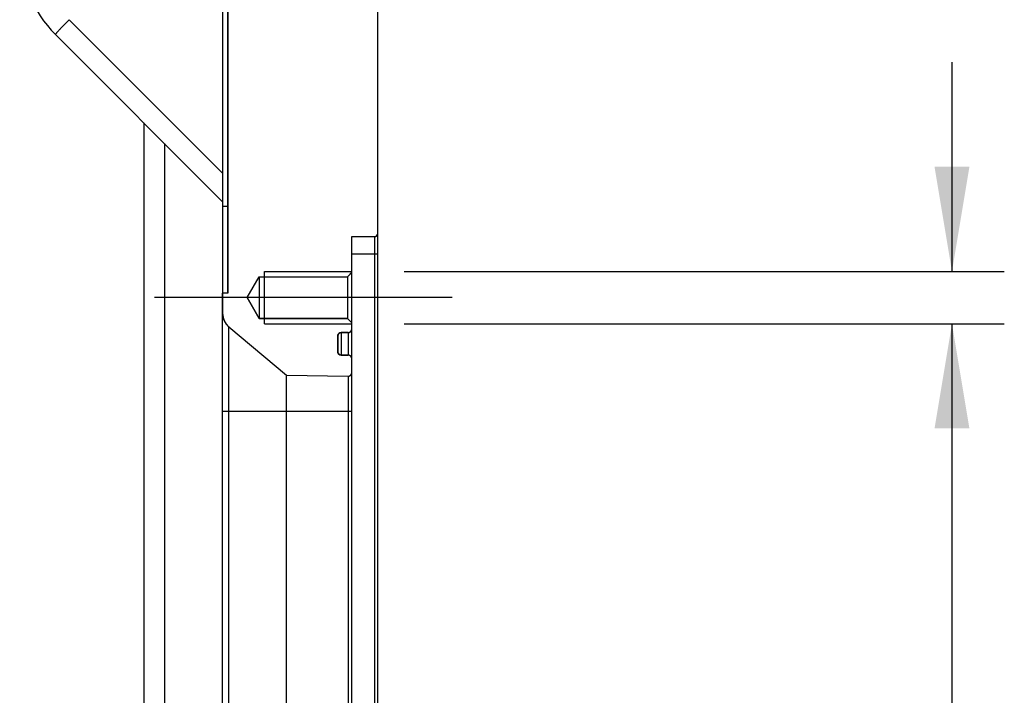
# Model space of a CAD drawing. Header units: millimetres. Extents: x 15 to 2005, y -26 to 622.
# Tile 18 of 256: x 16 to 44, y 34 to 54. Entities that reach past the tile are written whole.
import ezdxf
from ezdxf.enums import TextEntityAlignment as Align
from ezdxf.lldxf.tags import DXFTag

# ---------------------------------------------------------------- set-up
doc = ezdxf.new("R2010")
doc.units = ezdxf.units.MM
doc.layers.add('P-AX', color=7, linetype='Continuous')
doc.styles.add('SEACAD_Arial', font='arial.ttf')
tags = doc.linetypes.add('CENTER2', pattern=[28.575, 19.05, -3.175, 3.175, -3.175]).pattern_tags.tags
tags[10:11] = [DXFTag(74, 4), DXFTag(75, 0), DXFTag(340, '0'), DXFTag(46, 0.0), DXFTag(50, 0.0), DXFTag(44, 0.0), DXFTag(45, 0.0)]
tags[8:9] = [DXFTag(74, 4), DXFTag(75, 0), DXFTag(340, '0'), DXFTag(46, 0.0), DXFTag(50, 0.0), DXFTag(44, 0.0), DXFTag(45, 0.0)]
tags[6:7] = [DXFTag(74, 4), DXFTag(75, 0), DXFTag(340, '0'), DXFTag(46, 0.0), DXFTag(50, 0.0), DXFTag(44, 0.0), DXFTag(45, 0.0)]
tags[4:5] = [DXFTag(74, 4), DXFTag(75, 0), DXFTag(340, '0'), DXFTag(46, 0.0), DXFTag(50, 0.0), DXFTag(44, 0.0), DXFTag(45, 0.0)]
doc.dimstyles.new('ISO-25', dxfattribs={"dimtxt": 2.5, "dimasz": 2.5, "dimexe": 1.25, "dimexo": 0.625, "dimtad": 1, "dimtxsty": 'Standard', "dimcen": 2.5, "dimadec": 0, "dimazin": 0, "dimtfac": 1, "dimtmove": 0, "dimatfit": 3, "dimfxl": 0, "dimarcsym": 0})

# ---------------------------------------------------------------- blocks, each defined once
blk = doc.blocks.new('DMBLK33')
at = {"linetype": 'Continuous'}
for points in [[(43.293, 49.458), (42.293, 49.458), (42.793, 46.458)], [(43.293, 41.958), (42.793, 44.958), (42.293, 41.958)]]:
    blk.add_hatch(color=7, dxfattribs=at).paths.add_polyline_path(points)
at = {"color": 7, "linetype": 'Continuous'}
for p, q in [((42.793, 52.458), (42.793, 46.458)), ((27.094, 46.458), (44.293, 46.458)), ((27.094, 44.958), (44.293, 44.958)), ((42.793, 44.958), (42.793, -9.431))]:
    blk.add_line(p, q, dxfattribs=at)
at = {"color": 7, "linetype": 'Continuous', "style": 'SEACAD_Arial'}
for s, p in [(' N°6 POS.', (39.043, 1.624)), ('3', (39.043, -2.824)), ('M', (39.043, -8.381))]:
    blk.add_text(s, height=3, rotation=90, dxfattribs=at).set_placement(p, align=Align.TOP_LEFT)
blk = doc.blocks.new('SG9')
at = {"color": 7, "linetype": 'Continuous'}
for p, q in [((26.344, 47.558), (26.344, 213.689)), ((22.044, 58.083), (22.044, 45.833)), ((25.594, 46.433), (25.594, 47.458)), ((25.594, 47.458), (26.244, 47.458)), ((22.594, 45.708), (22.94, 46.308)), ((22.94, 46.308), (25.469, 46.308)), ((25.469, 46.308), (25.594, 46.433)), ((22.044, 45.833), (21.894, 45.833)), ((21.894, 45.833), (21.894, 45.255)), ((22.94, 45.108), (22.594, 45.708)), ((22.072, 44.872), (23.719, 43.49)), ((25.469, 45.108), (22.94, 45.108)), ((25.594, 44.983), (25.469, 45.108)), ((25.594, 44.808), (25.594, 44.983)), ((25.194, 44.158), (25.194, 44.608)), ((25.294, 44.708), (25.494, 44.708)), ((25.494, 44.058), (25.294, 44.058)), ((25.594, 43.559), (25.594, 43.958)), ((23.719, 43.49), (25.492, 43.459))]:
    blk.add_line(p, q, dxfattribs=at)
for points, knots in [([(26.244, 47.458), (26.245, 47.458), (26.247, 47.458), (26.248, 47.458), (26.249, 47.458), (26.251, 47.458), (26.252, 47.458), (26.254, 47.458), (26.255, 47.458), (26.257, 47.458), (26.258, 47.459), (26.26, 47.459), (26.261, 47.459), (26.263, 47.459), (26.264, 47.46), (26.266, 47.46), (26.267, 47.46), (26.269, 47.461), (26.27, 47.461), (26.272, 47.462), (26.273, 47.462), (26.275, 47.462), (26.276, 47.463), (26.278, 47.463), (26.279, 47.464), (26.281, 47.465), (26.282, 47.465), (26.284, 47.466), (26.285, 47.466), (26.286, 47.467), (26.288, 47.468), (26.289, 47.469), (26.291, 47.469), (26.292, 47.47), (26.294, 47.471), (26.295, 47.472), (26.296, 47.473), (26.298, 47.473), (26.299, 47.474), (26.301, 47.475), (26.302, 47.476), (26.303, 47.477), (26.305, 47.478), (26.306, 47.479), (26.307, 47.48), (26.308, 47.481), (26.31, 47.482), (26.311, 47.483), (26.312, 47.485), (26.313, 47.486), (26.314, 47.487), (26.316, 47.488), (26.317, 47.489), (26.318, 47.49), (26.319, 47.492), (26.32, 47.493), (26.321, 47.494), (26.322, 47.496), (26.323, 47.497), (26.324, 47.498), (26.325, 47.499), (26.326, 47.501), (26.327, 47.502), (26.328, 47.504), (26.329, 47.505), (26.33, 47.506), (26.33, 47.508), (26.331, 47.509), (26.332, 47.511), (26.333, 47.512), (26.334, 47.513), (26.334, 47.515), (26.335, 47.516), (26.336, 47.518), (26.336, 47.519), (26.337, 47.521), (26.337, 47.522), (26.338, 47.524), (26.338, 47.525), (26.339, 47.527), (26.339, 47.528), (26.34, 47.53), (26.34, 47.531), (26.341, 47.533), (26.341, 47.534), (26.341, 47.536), (26.342, 47.537), (26.342, 47.539), (26.342, 47.54), (26.342, 47.542), (26.343, 47.543), (26.343, 47.545), (26.343, 47.546), (26.343, 47.547), (26.343, 47.549), (26.344, 47.55), (26.344, 47.552), (26.344, 47.553), (26.344, 47.555), (26.344, 47.556), (26.344, 47.558)], [0, 0, 0.009029, 0.018111, 0.027245, 0.03643, 0.045665, 0.054951, 0.064287, 0.073671, 0.083104, 0.092585, 0.102112, 0.111686, 0.121306, 0.13097, 0.140678, 0.150429, 0.160223, 0.170058, 0.179933, 0.189848, 0.199801, 0.209792, 0.21982, 0.229883, 0.23998, 0.25011, 0.260273, 0.270467, 0.28069, 0.290942, 0.301222, 0.311527, 0.321858, 0.332212, 0.342589, 0.352987, 0.363404, 0.37384, 0.384293, 0.394762, 0.405245, 0.41574, 0.426248, 0.436765, 0.447291, 0.457824, 0.468363, 0.478906, 0.489452, 0.5, 0.510548, 0.521094, 0.531637, 0.542176, 0.552709, 0.563235, 0.573752, 0.58426, 0.594755, 0.605238, 0.615707, 0.62616, 0.636596, 0.647013, 0.657411, 0.667788, 0.678142, 0.688473, 0.698778, 0.709058, 0.71931, 0.729533, 0.739727, 0.74989, 0.76002, 0.770117, 0.78018, 0.790208, 0.800199, 0.810152, 0.820067, 0.829942, 0.839777, 0.849571, 0.859322, 0.86903, 0.878694, 0.888314, 0.897888, 0.907415, 0.916896, 0.926329, 0.935713, 0.945049, 0.954335, 0.96357, 0.972755, 0.981889, 0.990971, 1, 1]), ([(21.894, 45.255), (21.894, 45.251), (21.894, 45.247), (21.894, 45.243), (21.894, 45.238), (21.894, 45.234), (21.894, 45.23), (21.895, 45.226), (21.895, 45.221), (21.895, 45.217), (21.896, 45.213), (21.896, 45.208), (21.896, 45.204), (21.897, 45.2), (21.897, 45.196), (21.898, 45.191), (21.898, 45.187), (21.899, 45.183), (21.9, 45.178), (21.9, 45.174), (21.901, 45.17), (21.902, 45.166), (21.903, 45.161), (21.904, 45.157), (21.904, 45.153), (21.905, 45.148), (21.906, 45.144), (21.907, 45.14), (21.908, 45.136), (21.909, 45.131), (21.911, 45.127), (21.912, 45.123), (21.913, 45.119), (21.914, 45.114), (21.915, 45.11), (21.917, 45.106), (21.918, 45.102), (21.919, 45.097), (21.921, 45.093), (21.922, 45.089), (21.924, 45.085), (21.925, 45.081), (21.927, 45.077), (21.928, 45.073), (21.93, 45.068), (21.932, 45.064), (21.933, 45.06), (21.935, 45.056), (21.937, 45.052), (21.939, 45.048), (21.941, 45.044), (21.943, 45.04), (21.944, 45.036), (21.946, 45.032), (21.948, 45.028), (21.95, 45.024), (21.952, 45.02), (21.955, 45.016), (21.957, 45.012), (21.959, 45.009), (21.961, 45.005), (21.963, 45.001), (21.966, 44.997), (21.968, 44.993), (21.97, 44.99), (21.973, 44.986), (21.975, 44.982), (21.977, 44.978), (21.98, 44.975), (21.982, 44.971), (21.985, 44.968), (21.987, 44.964), (21.99, 44.96), (21.993, 44.957), (21.995, 44.953), (21.998, 44.95), (22.001, 44.946), (22.003, 44.943), (22.006, 44.94), (22.009, 44.936), (22.012, 44.933), (22.014, 44.93), (22.017, 44.926), (22.02, 44.923), (22.023, 44.92), (22.026, 44.917), (22.029, 44.913), (22.032, 44.91), (22.035, 44.907), (22.038, 44.904), (22.041, 44.901), (22.044, 44.898), (22.047, 44.895), (22.05, 44.892), (22.053, 44.889), (22.056, 44.886), (22.06, 44.883), (22.063, 44.881), (22.066, 44.878), (22.069, 44.875), (22.072, 44.872)], [0, 0, 0.009695, 0.019407, 0.029137, 0.038885, 0.048649, 0.05843, 0.068227, 0.078041, 0.08787, 0.097714, 0.107573, 0.117447, 0.127335, 0.137238, 0.147154, 0.157083, 0.167026, 0.176981, 0.186948, 0.196927, 0.206918, 0.21692, 0.226933, 0.236956, 0.24699, 0.257033, 0.267085, 0.277147, 0.287217, 0.297296, 0.307382, 0.317476, 0.327577, 0.337684, 0.347798, 0.357918, 0.368043, 0.378174, 0.388309, 0.398449, 0.408593, 0.41874, 0.428891, 0.439044, 0.4492, 0.459357, 0.469517, 0.479677, 0.489838, 0.5, 0.510162, 0.520323, 0.530483, 0.540643, 0.5508, 0.560956, 0.571109, 0.58126, 0.591407, 0.601551, 0.611691, 0.621826, 0.631957, 0.642082, 0.652202, 0.662316, 0.672423, 0.682524, 0.692618, 0.702704, 0.712783, 0.722853, 0.732915, 0.742967, 0.75301, 0.763044, 0.773067, 0.78308, 0.793082, 0.803073, 0.813052, 0.823019, 0.832974, 0.842917, 0.852846, 0.862762, 0.872665, 0.882553, 0.892427, 0.902286, 0.91213, 0.921959, 0.931773, 0.94157, 0.951351, 0.961115, 0.970863, 0.980593, 0.990305, 1, 1]), ([(25.194, 44.608), (25.194, 44.609), (25.194, 44.61), (25.194, 44.612), (25.194, 44.613), (25.194, 44.615), (25.194, 44.616), (25.194, 44.618), (25.194, 44.619), (25.195, 44.621), (25.195, 44.622), (25.195, 44.624), (25.195, 44.625), (25.196, 44.627), (25.196, 44.628), (25.196, 44.629), (25.197, 44.631), (25.197, 44.632), (25.197, 44.634), (25.198, 44.635), (25.198, 44.637), (25.199, 44.638), (25.199, 44.64), (25.2, 44.641), (25.2, 44.643), (25.201, 44.644), (25.201, 44.646), (25.202, 44.647), (25.203, 44.649), (25.203, 44.65), (25.204, 44.652), (25.205, 44.653), (25.206, 44.655), (25.206, 44.656), (25.207, 44.657), (25.208, 44.659), (25.209, 44.66), (25.21, 44.662), (25.211, 44.663), (25.211, 44.664), (25.212, 44.666), (25.213, 44.667), (25.214, 44.668), (25.215, 44.67), (25.216, 44.671), (25.217, 44.672), (25.219, 44.673), (25.22, 44.675), (25.221, 44.676), (25.222, 44.677), (25.223, 44.678), (25.224, 44.679), (25.225, 44.681), (25.227, 44.682), (25.228, 44.683), (25.229, 44.684), (25.23, 44.685), (25.232, 44.686), (25.233, 44.687), (25.234, 44.688), (25.236, 44.689), (25.237, 44.69), (25.238, 44.691), (25.24, 44.692), (25.241, 44.693), (25.243, 44.693), (25.244, 44.694), (25.245, 44.695), (25.247, 44.696), (25.248, 44.697), (25.25, 44.697), (25.251, 44.698), (25.253, 44.699), (25.254, 44.699), (25.255, 44.7), (25.257, 44.701), (25.258, 44.701), (25.26, 44.702), (25.261, 44.702), (25.263, 44.703), (25.264, 44.703), (25.266, 44.704), (25.267, 44.704), (25.269, 44.704), (25.27, 44.705), (25.272, 44.705), (25.273, 44.705), (25.275, 44.706), (25.276, 44.706), (25.278, 44.706), (25.279, 44.707), (25.281, 44.707), (25.282, 44.707), (25.284, 44.707), (25.285, 44.707), (25.287, 44.707), (25.288, 44.707), (25.289, 44.707), (25.291, 44.708), (25.292, 44.708), (25.294, 44.708)], [0, 0, 0.009029, 0.018111, 0.027245, 0.03643, 0.045665, 0.054951, 0.064287, 0.073671, 0.083104, 0.092585, 0.102112, 0.111686, 0.121306, 0.13097, 0.140678, 0.150429, 0.160223, 0.170058, 0.179933, 0.189848, 0.199801, 0.209792, 0.21982, 0.229883, 0.23998, 0.25011, 0.260273, 0.270467, 0.28069, 0.290942, 0.301222, 0.311527, 0.321858, 0.332212, 0.342589, 0.352987, 0.363404, 0.37384, 0.384293, 0.394762, 0.405245, 0.41574, 0.426248, 0.436765, 0.447291, 0.457824, 0.468363, 0.478906, 0.489452, 0.5, 0.510548, 0.521094, 0.531637, 0.542176, 0.552709, 0.563235, 0.573752, 0.58426, 0.594755, 0.605238, 0.615707, 0.62616, 0.636596, 0.647013, 0.657411, 0.667788, 0.678142, 0.688473, 0.698778, 0.709058, 0.71931, 0.729533, 0.739727, 0.74989, 0.76002, 0.770117, 0.78018, 0.790208, 0.800199, 0.810152, 0.820067, 0.829942, 0.839777, 0.849571, 0.859322, 0.86903, 0.878694, 0.888314, 0.897888, 0.907415, 0.916896, 0.926329, 0.935713, 0.945049, 0.954335, 0.96357, 0.972755, 0.981889, 0.990971, 1, 1]), ([(25.494, 44.708), (25.495, 44.708), (25.497, 44.708), (25.498, 44.708), (25.499, 44.708), (25.501, 44.708), (25.502, 44.708), (25.504, 44.708), (25.505, 44.708), (25.507, 44.708), (25.508, 44.709), (25.51, 44.709), (25.511, 44.709), (25.513, 44.709), (25.514, 44.71), (25.516, 44.71), (25.517, 44.71), (25.519, 44.711), (25.52, 44.711), (25.522, 44.712), (25.523, 44.712), (25.525, 44.712), (25.526, 44.713), (25.528, 44.713), (25.529, 44.714), (25.531, 44.715), (25.532, 44.715), (25.534, 44.716), (25.535, 44.716), (25.536, 44.717), (25.538, 44.718), (25.539, 44.719), (25.541, 44.719), (25.542, 44.72), (25.544, 44.721), (25.545, 44.722), (25.546, 44.723), (25.548, 44.723), (25.549, 44.724), (25.551, 44.725), (25.552, 44.726), (25.553, 44.727), (25.555, 44.728), (25.556, 44.729), (25.557, 44.73), (25.558, 44.731), (25.56, 44.732), (25.561, 44.733), (25.562, 44.735), (25.563, 44.736), (25.564, 44.737), (25.566, 44.738), (25.567, 44.739), (25.568, 44.74), (25.569, 44.742), (25.57, 44.743), (25.571, 44.744), (25.572, 44.746), (25.573, 44.747), (25.574, 44.748), (25.575, 44.749), (25.576, 44.751), (25.577, 44.752), (25.578, 44.754), (25.579, 44.755), (25.58, 44.756), (25.58, 44.758), (25.581, 44.759), (25.582, 44.761), (25.583, 44.762), (25.584, 44.763), (25.584, 44.765), (25.585, 44.766), (25.586, 44.768), (25.586, 44.769), (25.587, 44.771), (25.587, 44.772), (25.588, 44.774), (25.588, 44.775), (25.589, 44.777), (25.589, 44.778), (25.59, 44.78), (25.59, 44.781), (25.591, 44.783), (25.591, 44.784), (25.591, 44.786), (25.592, 44.787), (25.592, 44.789), (25.592, 44.79), (25.592, 44.792), (25.593, 44.793), (25.593, 44.795), (25.593, 44.796), (25.593, 44.797), (25.593, 44.799), (25.594, 44.8), (25.594, 44.802), (25.594, 44.803), (25.594, 44.805), (25.594, 44.806), (25.594, 44.808)], [0, 0, 0.009029, 0.018111, 0.027245, 0.03643, 0.045665, 0.054951, 0.064287, 0.073671, 0.083104, 0.092585, 0.102112, 0.111686, 0.121306, 0.13097, 0.140678, 0.150429, 0.160223, 0.170058, 0.179933, 0.189848, 0.199801, 0.209792, 0.21982, 0.229883, 0.23998, 0.25011, 0.260273, 0.270467, 0.28069, 0.290942, 0.301222, 0.311527, 0.321858, 0.332212, 0.342589, 0.352987, 0.363404, 0.37384, 0.384293, 0.394762, 0.405245, 0.41574, 0.426248, 0.436765, 0.447291, 0.457824, 0.468363, 0.478906, 0.489452, 0.5, 0.510548, 0.521094, 0.531637, 0.542176, 0.552709, 0.563235, 0.573752, 0.58426, 0.594755, 0.605238, 0.615707, 0.62616, 0.636596, 0.647013, 0.657411, 0.667788, 0.678142, 0.688473, 0.698778, 0.709058, 0.71931, 0.729533, 0.739727, 0.74989, 0.76002, 0.770117, 0.78018, 0.790208, 0.800199, 0.810152, 0.820067, 0.829942, 0.839777, 0.849571, 0.859322, 0.86903, 0.878694, 0.888314, 0.897888, 0.907415, 0.916896, 0.926329, 0.935713, 0.945049, 0.954335, 0.96357, 0.972755, 0.981889, 0.990971, 1, 1]), ([(25.294, 44.058), (25.292, 44.058), (25.291, 44.058), (25.289, 44.058), (25.288, 44.058), (25.287, 44.058), (25.285, 44.058), (25.284, 44.058), (25.282, 44.058), (25.281, 44.058), (25.279, 44.059), (25.278, 44.059), (25.276, 44.059), (25.275, 44.059), (25.273, 44.06), (25.272, 44.06), (25.27, 44.06), (25.269, 44.061), (25.267, 44.061), (25.266, 44.062), (25.264, 44.062), (25.263, 44.062), (25.261, 44.063), (25.26, 44.063), (25.258, 44.064), (25.257, 44.065), (25.255, 44.065), (25.254, 44.066), (25.253, 44.066), (25.251, 44.067), (25.25, 44.068), (25.248, 44.069), (25.247, 44.069), (25.245, 44.07), (25.244, 44.071), (25.243, 44.072), (25.241, 44.073), (25.24, 44.073), (25.238, 44.074), (25.237, 44.075), (25.236, 44.076), (25.234, 44.077), (25.233, 44.078), (25.232, 44.079), (25.23, 44.08), (25.229, 44.081), (25.228, 44.082), (25.227, 44.083), (25.225, 44.085), (25.224, 44.086), (25.223, 44.087), (25.222, 44.088), (25.221, 44.089), (25.22, 44.09), (25.219, 44.092), (25.217, 44.093), (25.216, 44.094), (25.215, 44.096), (25.214, 44.097), (25.213, 44.098), (25.212, 44.099), (25.211, 44.101), (25.211, 44.102), (25.21, 44.104), (25.209, 44.105), (25.208, 44.106), (25.207, 44.108), (25.206, 44.109), (25.206, 44.111), (25.205, 44.112), (25.204, 44.113), (25.203, 44.115), (25.203, 44.116), (25.202, 44.118), (25.201, 44.119), (25.201, 44.121), (25.2, 44.122), (25.2, 44.124), (25.199, 44.125), (25.199, 44.127), (25.198, 44.128), (25.198, 44.13), (25.197, 44.131), (25.197, 44.133), (25.197, 44.134), (25.196, 44.136), (25.196, 44.137), (25.196, 44.139), (25.195, 44.14), (25.195, 44.142), (25.195, 44.143), (25.195, 44.145), (25.194, 44.146), (25.194, 44.147), (25.194, 44.149), (25.194, 44.15), (25.194, 44.152), (25.194, 44.153), (25.194, 44.155), (25.194, 44.156), (25.194, 44.158)], [0, 0, 0.009029, 0.018111, 0.027245, 0.03643, 0.045665, 0.054951, 0.064287, 0.073671, 0.083104, 0.092585, 0.102112, 0.111686, 0.121306, 0.13097, 0.140678, 0.150429, 0.160223, 0.170058, 0.179933, 0.189848, 0.199801, 0.209792, 0.21982, 0.229883, 0.23998, 0.25011, 0.260273, 0.270467, 0.28069, 0.290942, 0.301222, 0.311527, 0.321858, 0.332212, 0.342589, 0.352987, 0.363404, 0.37384, 0.384293, 0.394762, 0.405245, 0.41574, 0.426248, 0.436765, 0.447291, 0.457824, 0.468363, 0.478906, 0.489452, 0.5, 0.510548, 0.521094, 0.531637, 0.542176, 0.552709, 0.563235, 0.573752, 0.58426, 0.594755, 0.605238, 0.615707, 0.62616, 0.636596, 0.647013, 0.657411, 0.667788, 0.678142, 0.688473, 0.698778, 0.709058, 0.71931, 0.729533, 0.739727, 0.74989, 0.76002, 0.770117, 0.78018, 0.790208, 0.800199, 0.810152, 0.820067, 0.829942, 0.839777, 0.849571, 0.859322, 0.86903, 0.878694, 0.888314, 0.897888, 0.907415, 0.916896, 0.926329, 0.935713, 0.945049, 0.954335, 0.96357, 0.972755, 0.981889, 0.990971, 1, 1]), ([(25.594, 43.958), (25.594, 43.959), (25.594, 43.96), (25.594, 43.962), (25.594, 43.963), (25.594, 43.965), (25.593, 43.966), (25.593, 43.968), (25.593, 43.969), (25.593, 43.971), (25.593, 43.972), (25.592, 43.974), (25.592, 43.975), (25.592, 43.977), (25.592, 43.978), (25.591, 43.979), (25.591, 43.981), (25.591, 43.982), (25.59, 43.984), (25.59, 43.985), (25.589, 43.987), (25.589, 43.988), (25.588, 43.99), (25.588, 43.991), (25.587, 43.993), (25.587, 43.994), (25.586, 43.996), (25.586, 43.997), (25.585, 43.999), (25.584, 44), (25.584, 44.002), (25.583, 44.003), (25.582, 44.005), (25.581, 44.006), (25.58, 44.007), (25.58, 44.009), (25.579, 44.01), (25.578, 44.012), (25.577, 44.013), (25.576, 44.014), (25.575, 44.016), (25.574, 44.017), (25.573, 44.018), (25.572, 44.02), (25.571, 44.021), (25.57, 44.022), (25.569, 44.023), (25.568, 44.025), (25.567, 44.026), (25.566, 44.027), (25.564, 44.028), (25.563, 44.029), (25.562, 44.031), (25.561, 44.032), (25.56, 44.033), (25.558, 44.034), (25.557, 44.035), (25.556, 44.036), (25.555, 44.037), (25.553, 44.038), (25.552, 44.039), (25.551, 44.04), (25.549, 44.041), (25.548, 44.042), (25.546, 44.043), (25.545, 44.043), (25.544, 44.044), (25.542, 44.045), (25.541, 44.046), (25.539, 44.047), (25.538, 44.047), (25.536, 44.048), (25.535, 44.049), (25.534, 44.049), (25.532, 44.05), (25.531, 44.051), (25.529, 44.051), (25.528, 44.052), (25.526, 44.052), (25.525, 44.053), (25.523, 44.053), (25.522, 44.054), (25.52, 44.054), (25.519, 44.054), (25.517, 44.055), (25.516, 44.055), (25.514, 44.055), (25.513, 44.056), (25.511, 44.056), (25.51, 44.056), (25.508, 44.057), (25.507, 44.057), (25.505, 44.057), (25.504, 44.057), (25.502, 44.057), (25.501, 44.057), (25.499, 44.057), (25.498, 44.057), (25.497, 44.058), (25.495, 44.058), (25.494, 44.058)], [0, 0, 0.009029, 0.018111, 0.027245, 0.03643, 0.045665, 0.054951, 0.064287, 0.073671, 0.083104, 0.092585, 0.102112, 0.111686, 0.121306, 0.13097, 0.140678, 0.150429, 0.160223, 0.170058, 0.179933, 0.189848, 0.199801, 0.209792, 0.21982, 0.229883, 0.23998, 0.25011, 0.260273, 0.270467, 0.28069, 0.290942, 0.301222, 0.311527, 0.321858, 0.332212, 0.342589, 0.352987, 0.363404, 0.37384, 0.384293, 0.394762, 0.405245, 0.41574, 0.426248, 0.436765, 0.447291, 0.457824, 0.468363, 0.478906, 0.489452, 0.5, 0.510548, 0.521094, 0.531637, 0.542176, 0.552709, 0.563235, 0.573752, 0.58426, 0.594755, 0.605238, 0.615707, 0.62616, 0.636596, 0.647013, 0.657411, 0.667788, 0.678142, 0.688473, 0.698778, 0.709058, 0.71931, 0.729533, 0.739727, 0.74989, 0.76002, 0.770117, 0.78018, 0.790208, 0.800199, 0.810152, 0.820067, 0.829942, 0.839777, 0.849571, 0.859322, 0.86903, 0.878694, 0.888314, 0.897888, 0.907415, 0.916896, 0.926329, 0.935713, 0.945049, 0.954335, 0.96357, 0.972755, 0.981889, 0.990971, 1, 1]), ([(25.492, 43.459), (25.493, 43.459), (25.495, 43.459), (25.496, 43.459), (25.498, 43.459), (25.499, 43.459), (25.501, 43.46), (25.502, 43.46), (25.504, 43.46), (25.505, 43.46), (25.507, 43.46), (25.508, 43.46), (25.51, 43.461), (25.511, 43.461), (25.513, 43.461), (25.514, 43.461), (25.516, 43.462), (25.517, 43.462), (25.519, 43.462), (25.52, 43.463), (25.522, 43.463), (25.523, 43.464), (25.525, 43.464), (25.526, 43.465), (25.528, 43.465), (25.529, 43.466), (25.531, 43.466), (25.532, 43.467), (25.534, 43.468), (25.535, 43.468), (25.537, 43.469), (25.538, 43.47), (25.54, 43.47), (25.541, 43.471), (25.543, 43.472), (25.544, 43.473), (25.545, 43.474), (25.547, 43.475), (25.548, 43.475), (25.55, 43.476), (25.551, 43.477), (25.552, 43.478), (25.554, 43.479), (25.555, 43.48), (25.556, 43.481), (25.558, 43.482), (25.559, 43.483), (25.56, 43.485), (25.561, 43.486), (25.563, 43.487), (25.564, 43.488), (25.565, 43.489), (25.566, 43.49), (25.567, 43.492), (25.568, 43.493), (25.57, 43.494), (25.571, 43.495), (25.572, 43.497), (25.573, 43.498), (25.574, 43.499), (25.575, 43.501), (25.576, 43.502), (25.577, 43.503), (25.578, 43.505), (25.578, 43.506), (25.579, 43.508), (25.58, 43.509), (25.581, 43.51), (25.582, 43.512), (25.583, 43.513), (25.583, 43.515), (25.584, 43.516), (25.585, 43.518), (25.585, 43.519), (25.586, 43.521), (25.587, 43.522), (25.587, 43.524), (25.588, 43.525), (25.588, 43.527), (25.589, 43.528), (25.589, 43.53), (25.59, 43.531), (25.59, 43.533), (25.591, 43.534), (25.591, 43.536), (25.591, 43.537), (25.592, 43.539), (25.592, 43.54), (25.592, 43.542), (25.592, 43.543), (25.593, 43.545), (25.593, 43.546), (25.593, 43.548), (25.593, 43.549), (25.593, 43.551), (25.594, 43.552), (25.594, 43.554), (25.594, 43.555), (25.594, 43.556), (25.594, 43.558), (25.594, 43.559)], [0, 0, 0.009008, 0.01807, 0.027185, 0.036351, 0.04557, 0.05484, 0.06416, 0.073531, 0.08295, 0.092419, 0.101935, 0.111499, 0.12111, 0.130766, 0.140467, 0.150212, 0.16, 0.169831, 0.179702, 0.189615, 0.199566, 0.209557, 0.219584, 0.229648, 0.239747, 0.24988, 0.260046, 0.270244, 0.280472, 0.29073, 0.301015, 0.311328, 0.321666, 0.332029, 0.342414, 0.352821, 0.363248, 0.373694, 0.384158, 0.394637, 0.405132, 0.415639, 0.426158, 0.436688, 0.447226, 0.457772, 0.468324, 0.47888, 0.489439, 0.5, 0.510561, 0.52112, 0.531676, 0.542228, 0.552774, 0.563312, 0.573842, 0.584361, 0.594868, 0.605363, 0.615842, 0.626306, 0.636752, 0.647179, 0.657586, 0.667971, 0.678334, 0.688672, 0.698985, 0.70927, 0.719528, 0.729756, 0.739954, 0.75012, 0.760253, 0.770352, 0.780416, 0.790443, 0.800434, 0.810385, 0.820298, 0.830169, 0.84, 0.849788, 0.859533, 0.869234, 0.87889, 0.888501, 0.898065, 0.907581, 0.91705, 0.926469, 0.93584, 0.94516, 0.95443, 0.963649, 0.972815, 0.98193, 0.990992, 1, 1])]:
    blk.add_open_spline(points, degree=1, knots=knots, dxfattribs=at)

msp = doc.modelspace()

# ---------------------------------------------------------------- linework, layer by layer
at = {"color": 7, "linetype": 'Continuous'}
for p, q in [((26.3438, 12.2224), (26.3438, 271.6927)), ((22.0438, 45.8326), (22.0438, 58.0826)), ((17.4961, 53.6723), (21.8938, 49.2747)), ((17.1033, 53.2481), (21.8938, 48.4576)), ((19.6317, 50.7197), (19.6317, 22.7552)), ((20.224, 50.1274), (20.224, 22.7552)), ((25.5938, 47.4576), (26.2438, 47.4576)), ((25.5938, 23.4576), (25.5938, 47.4576)), ((26.2438, 47.4576), (26.2438, 23.4576)), ((26.3438, 46.9576), (25.5938, 46.9576)), ((22.5938, 45.7076), (22.9402, 46.3076)), ((22.9402, 46.3076), (25.4688, 46.3076)), ((22.9402, 46.3076), (22.9402, 45.1076)), ((23.0938, 44.9576), (23.0938, 46.4576)), ((23.0938, 46.4576), (25.5938, 46.4576)), ((25.4688, 46.3076), (25.5938, 46.4326)), ((25.4688, 46.3076), (25.4688, 45.1076)), ((22.0438, 45.8326), (21.8938, 45.8326)), ((21.8938, 24.5544), (21.8938, 45.8326)), ((22.5938, 45.7076), (22.9402, 45.1076)), ((22.0724, 44.8723), (23.7194, 43.4903)), ((22.0724, 26.0429), (22.0724, 44.8723)), ((22.9402, 45.1076), (25.4688, 45.1076)), ((23.0938, 44.9576), (25.5938, 44.9576)), ((25.4688, 45.1076), (25.5938, 44.9826)), ((25.1938, 44.6076), (25.1938, 44.1576)), ((25.4938, 44.7076), (25.2938, 44.7076)), ((25.2938, 44.7076), (25.2938, 44.0576)), ((25.4938, 44.7076), (25.4938, 44.0576)), ((25.2938, 44.0576), (25.4938, 44.0576)), ((23.7194, 43.4903), (25.492, 43.4593)), ((23.7194, 27.4249), (23.7194, 43.4903)), ((25.492, 43.4593), (25.492, 27.4558)), ((21.8938, 42.4576), (25.5938, 42.4576))]:
    msp.add_line(p, q, dxfattribs=at)
for centre, radius, start, end in [((19.5781, 55.7229), 3.5, 179.99997, 225.00004), ((26.2438, 47.5576), 0.1, 270, 0), ((22.3938, 45.2553), 0.5, 180, 230), ((25.2938, 44.6076), 0.1, 90, 180), ((25.4938, 44.8076), 0.1, 270, 0), ((25.2938, 44.1576), 0.1, 180, 270), ((25.4938, 43.9576), 0.1, 0, 90), ((25.4938, 43.5593), 0.1, 269, 360)]:
    msp.add_arc(centre, radius, start, end, dxfattribs=at)
msp.add_open_spline([(17.4961, 53.6723), (17.4693, 53.6455), (17.4171, 53.5927), (17.342, 53.5157), (17.2737, 53.4445), (17.2223, 53.3899), (17.1864, 53.3509), (17.164, 53.3261), (17.1448, 53.3044), (17.1292, 53.2861), (17.1172, 53.2714), (17.109, 53.2604), (17.1045, 53.2534), (17.1029, 53.2498), (17.103, 53.2484), (17.1033, 53.2481)], degree=3, knots=[0, 0, 0, 0, 0.1964731, 0.3843548, 0.5567715, 0.7074206, 0.7728276, 0.8308065, 0.8808311, 0.9224525, 0.9553059, 0.9791269, 0.993803, 0.9978115, 1, 1, 1, 1], dxfattribs=at)
at = {"layer": 'P-AX', "color": 7, "linetype": 'Continuous'}
for p, q in [((21.8938, 58.0826), (21.8938, 45.8326)), ((21.8938, 48.3326), (22.0438, 48.3326)), ((26.3438, 47.4576), (26.3438, 47.5576))]:
    msp.add_line(p, q, dxfattribs=at)
at = {"layer": 'P-AX', "color": 7, "linetype": 'CENTER2'}
msp.add_line((28.4688, 45.7076), (19.9402, 45.7076), dxfattribs=at)

# ---------------------------------------------------------------- block references
msp.add_blockref('SG9', (0, 0))

# ---------------------------------------------------------------- dimensions: what is measured, and where the dimension line sits
at = {"color": 7, "linetype": 'Continuous'}
dim = msp.add_linear_dim(base=(42.7932, 46.4576), p1=(25.5938, 46.4576), p2=(25.5938, 44.9576), angle=270, text='\\A1;M <> N°6 POS.', dimstyle='ISO-25', override={"dimtxt": 3, "dimasz": 3, "dimexe": 1.5, "dimexo": 1.5, "dimgap": 0.3, "dimlfac": 2, "dimdsep": 46, "dimsah": 1, "dimcen": 1.5, "dimtofl": 0, "dimtolj": 1}, dxfattribs=at)
dim.commit()
dim.dimension.update_dxf_attribs({"geometry": 'DMBLK33', "text_midpoint": (42.7932, 22.1083), "dimtype": 161})

doc.saveas('drawing.dxf')
